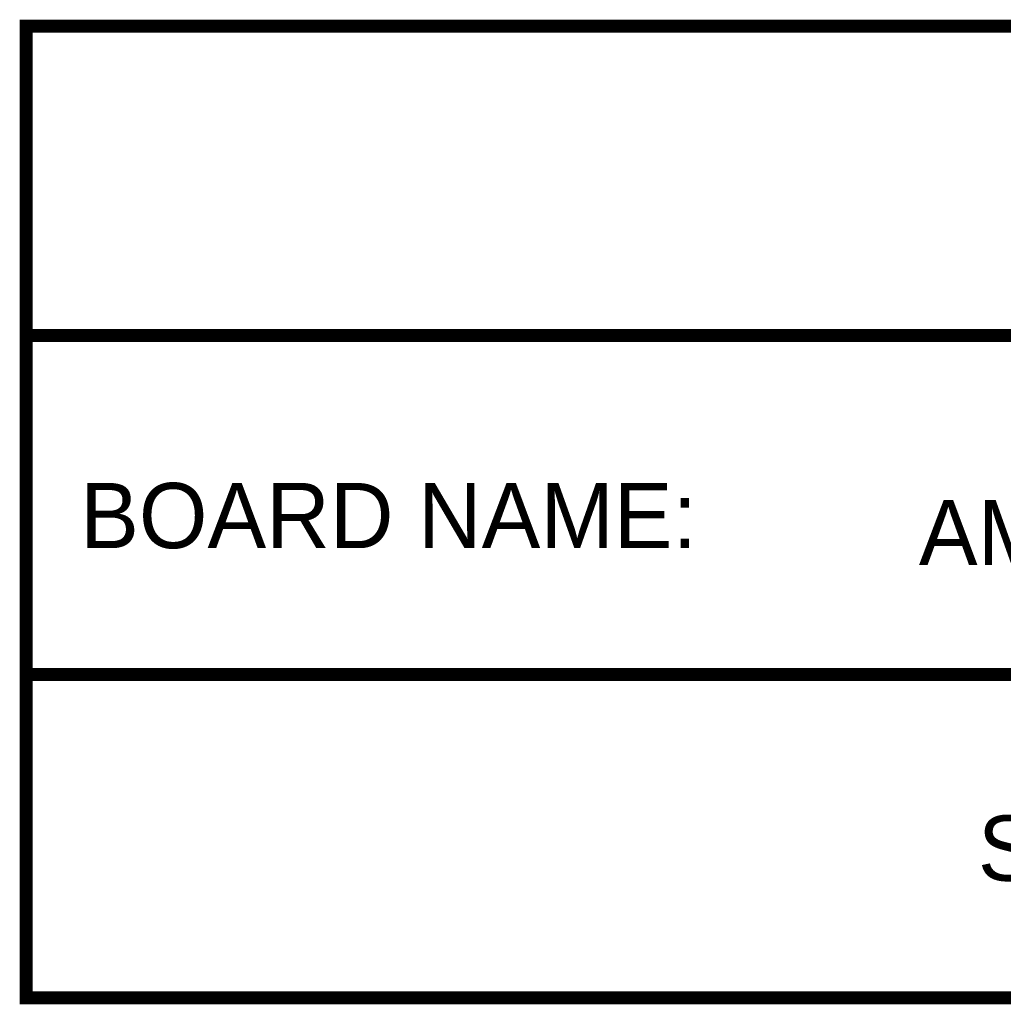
# Model space of a CAD drawing. Extents: x -10 to 137, y -32 to 198.
# Tile 1 of 64: x 2 to 21, y -32 to -13. Entities that reach past the tile are written whole.
import ezdxf
from ezdxf.enums import TextEntityAlignment as Align

# ---------------------------------------------------------------- set-up
doc = ezdxf.new("R2010")
doc.units = 0
doc.layers.add('DF_TITLE_BLOCK', color=2, linetype='CONTINUOUS')

msp = doc.modelspace()

# ---------------------------------------------------------------- linework, layer by layer
at = {"layer": 'DF_TITLE_BLOCK', "const_width": 0.254}
for points in [[(20.24888, -13.393928), (127.05588, -13.393928), (127.05588, -32.316928), (2.46888, -32.316928), (2.46888, -13.393928), (26.09088, -13.393928)], [(2.46888, -19.418046), (127.05588, -19.418046)], [(2.46888, -26.022046), (127.012192, -26.022046)]]:
    msp.add_lwpolyline(points, dxfattribs=at)

# ---------------------------------------------------------------- texts
at = {"layer": 'DF_TITLE_BLOCK', "width": 1.01}
for s, p in [('BOARD NAME:', (3.518408, -23.55977)), ('AM62D EVM  BOARD', (19.844258, -23.88997))]:
    msp.add_text(s, height=1.27, dxfattribs=at).set_placement(p)
msp.add_text('SCALE: 1', height=1.27, dxfattribs=at).set_placement((24.759158, -30.03677), align=Align.CENTER)

doc.saveas('drawing.dxf')
